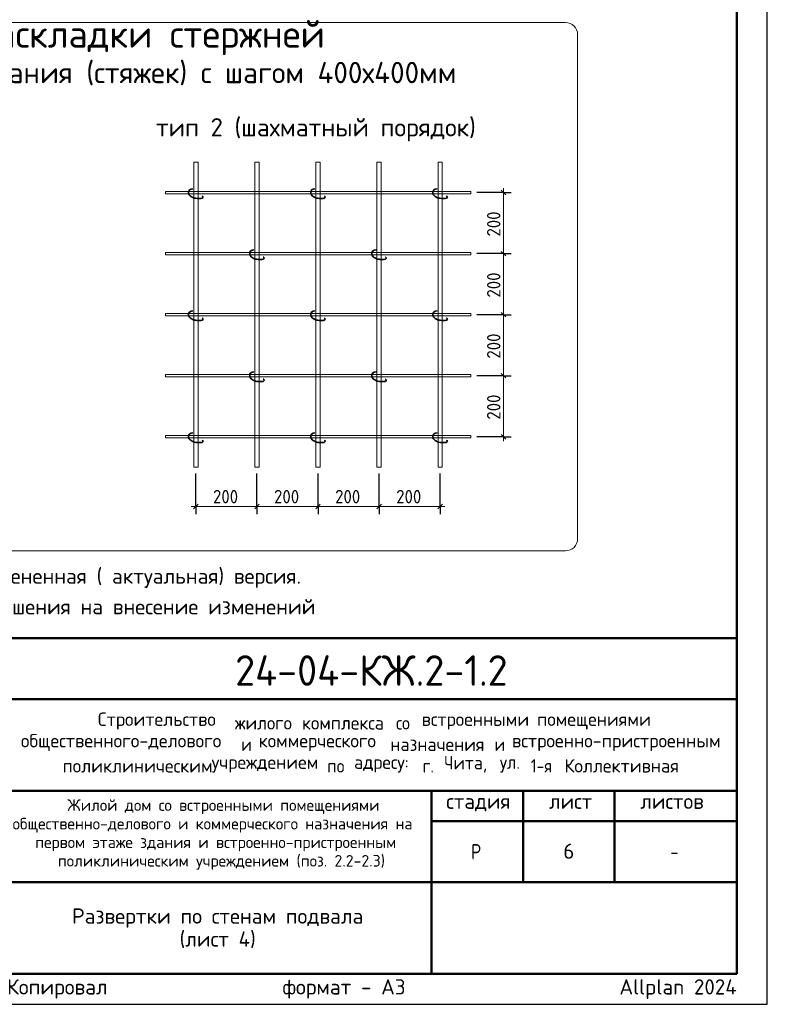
# Model space of a CAD drawing. Header units: millimetres. Extents: x 0 to 50400, y 0 to 35762.
# Tile 13 of 18: x 35710 to 50400, y 0 to 19360. Entities that reach past the tile are written whole.
import ezdxf

# ---------------------------------------------------------------- set-up
doc = ezdxf.new("R2010")
doc.units = ezdxf.units.MM
for name, color, linetype, lineweight in [('Standard', 7, 'Continuous', 25), ('Надписи', 7, 'Continuous', 25), ('Общий01', 7, 'Continuous', 13), ('Размерная линия_ общее', 7, 'Continuous', 13)]:
    doc.layers.add(name, color=color, linetype=linetype, lineweight=lineweight)
doc.styles.add('ISOCPEUR', font='txt')

msp = doc.modelspace()

# ---------------------------------------------------------------- linework, layer by layer
at = {"layer": 'Standard', "color": 7, "linetype": 'Continuous', "lineweight": 13, "transparency": 33554687}
for p, q in [((39130, 16560), (39214, 16560)), ((40330, 16560), (40414, 16560)), ((41530, 16560), (41614, 16560)), ((42730, 16560), (42814, 16560)), ((43930, 16560), (44014, 16560))]:
    msp.add_line(p, q, dxfattribs=at)
at = {"layer": 'Standard', "color": 7, "linetype": 'Continuous', "lineweight": 18, "transparency": 33554687}
for p, q in [((38572, 15984), (38572, 15936)), ((38572, 14784), (38572, 14736)), ((38572, 13584), (38572, 13536)), ((38572, 12384), (38572, 12336)), ((38572, 11184), (38572, 11136))]:
    msp.add_line(p, q, dxfattribs=at)
at = {"layer": 'Standard', "color": 7, "linetype": 'Continuous', "lineweight": 50, "transparency": 33554687}
for p, q in [((27600, 7200), (49800, 7200)), ((35400, 6000), (49800, 6000)), ((35400, 4200), (49800, 4200)), ((43800, 2400), (43800, 4200)), ((45600, 2400), (45600, 4200)), ((47400, 2400), (47400, 4200)), ((43800, 3600), (49800, 3600)), ((35400, 2400), (49800, 2400)), ((43800, 600), (43800, 2400)), ((43800, 600), (43800, 2400))]:
    msp.add_line(p, q, dxfattribs=at)
at = {"layer": 'Standard', "color": 7, "linetype": 'Continuous', "lineweight": 25, "transparency": 33554687}
for p, q in [((49800, 600), (49800, 7200)), ((27600, 600), (49800, 600)), ((27600, 600), (49800, 600)), ((27600, 600), (49800, 600))]:
    msp.add_line(p, q, dxfattribs=at)
msp.add_lwpolyline([(0, 0), (50400, 0), (50400, 35640), (0, 35640), (0, 0)], close=True, dxfattribs=at)
at = {"layer": 'Standard', "color": 7, "linetype": 'Continuous', "lineweight": 50, "transparency": 33554687}
msp.add_lwpolyline([(2400, 35040), (49800, 35040), (49800, 600), (2400, 600), (2400, 35040)], close=True, dxfattribs=at)
at = {"layer": 'Standard', "color": 7, "linetype": 'Continuous', "lineweight": 13, "transparency": 33554687}
for points in [[(39214, 16560), (39214, 10560), (39130, 10560), (39130, 16560)], [(40414, 16560), (40414, 10560), (40330, 10560), (40330, 16560)], [(41614, 16560), (41614, 10560), (41530, 10560), (41530, 16560)], [(42814, 16560), (42814, 10560), (42730, 10560), (42730, 16560)], [(44014, 16560), (44014, 10560), (43930, 10560), (43930, 16560)]]:
    msp.add_lwpolyline(points, dxfattribs=at)
at = {"layer": 'Standard', "color": 7, "linetype": 'Continuous', "lineweight": 18, "transparency": 33554687}
for points in [[(38572, 15936), (44572, 15936), (44572, 15984), (38572, 15984)], [(38572, 14736), (44572, 14736), (44572, 14784), (38572, 14784)], [(38572, 13536), (44572, 13536), (44572, 13584), (38572, 13584)], [(38572, 12336), (44572, 12336), (44572, 12384), (38572, 12384)], [(38572, 11136), (44572, 11136), (44572, 11184), (38572, 11184)]]:
    msp.add_lwpolyline(points, dxfattribs=at)
at = {"layer": 'Standard', "color": 7, "linetype": 'Continuous', "lineweight": 35, "transparency": 33554687}
for points in [[(39112, 16035), (39077, 16031), (39045, 16012), (39035, 15990), (39030, 15966), (39030, 15941), (39043, 15919), (39058, 15899), (39077, 15884), (39100, 15872), (39122, 15859), (39146, 15854), (39171, 15849), (39196, 15847), (39221, 15847), (39245, 15847), (39270, 15847), (39295, 15849), (39314, 15867), (39305, 15889), (39297, 15894)], [(41512, 16035), (41477, 16031), (41445, 16012), (41435, 15990), (41430, 15966), (41430, 15941), (41443, 15919), (41458, 15899), (41477, 15884), (41500, 15872), (41522, 15859), (41546, 15854), (41571, 15849), (41596, 15847), (41621, 15847), (41645, 15847), (41670, 15847), (41695, 15849), (41714, 15867), (41705, 15889), (41697, 15894)], [(43912, 16035), (43877, 16031), (43845, 16012), (43835, 15990), (43830, 15966), (43830, 15941), (43843, 15919), (43858, 15899), (43877, 15884), (43900, 15872), (43922, 15859), (43946, 15854), (43971, 15849), (43996, 15847), (44021, 15847), (44045, 15847), (44070, 15847), (44095, 15849), (44114, 15867), (44105, 15889), (44097, 15894)], [(40312, 14835), (40277, 14831), (40245, 14812), (40235, 14790), (40230, 14766), (40230, 14741), (40243, 14719), (40258, 14699), (40277, 14684), (40300, 14672), (40322, 14659), (40346, 14654), (40371, 14649), (40396, 14647), (40421, 14647), (40445, 14647), (40470, 14647), (40495, 14649), (40514, 14667), (40505, 14689), (40497, 14694)], [(42712, 14835), (42677, 14831), (42645, 14812), (42635, 14790), (42630, 14766), (42630, 14741), (42643, 14719), (42658, 14699), (42677, 14684), (42700, 14672), (42722, 14659), (42746, 14654), (42771, 14649), (42796, 14647), (42821, 14647), (42845, 14647), (42870, 14647), (42895, 14649), (42914, 14667), (42905, 14689), (42897, 14694)], [(39112, 13635), (39077, 13631), (39045, 13612), (39035, 13590), (39030, 13566), (39030, 13541), (39043, 13519), (39058, 13499), (39077, 13484), (39100, 13472), (39122, 13459), (39146, 13454), (39171, 13449), (39196, 13447), (39221, 13447), (39245, 13447), (39270, 13447), (39295, 13449), (39314, 13467), (39305, 13489), (39297, 13494)], [(41512, 13635), (41477, 13631), (41445, 13612), (41435, 13590), (41430, 13566), (41430, 13541), (41443, 13519), (41458, 13499), (41477, 13484), (41500, 13472), (41522, 13459), (41546, 13454), (41571, 13449), (41596, 13447), (41621, 13447), (41645, 13447), (41670, 13447), (41695, 13449), (41714, 13467), (41705, 13489), (41697, 13494)], [(43912, 13635), (43877, 13631), (43845, 13612), (43835, 13590), (43830, 13566), (43830, 13541), (43843, 13519), (43858, 13499), (43877, 13484), (43900, 13472), (43922, 13459), (43946, 13454), (43971, 13449), (43996, 13447), (44021, 13447), (44045, 13447), (44070, 13447), (44095, 13449), (44114, 13467), (44105, 13489), (44097, 13494)], [(40312, 12435), (40277, 12431), (40245, 12412), (40235, 12390), (40230, 12366), (40230, 12341), (40243, 12319), (40258, 12299), (40277, 12284), (40300, 12272), (40322, 12259), (40346, 12254), (40371, 12249), (40396, 12247), (40421, 12247), (40445, 12247), (40470, 12247), (40495, 12249), (40514, 12267), (40505, 12289), (40497, 12294)], [(42712, 12435), (42677, 12431), (42645, 12412), (42635, 12390), (42630, 12366), (42630, 12341), (42643, 12319), (42658, 12299), (42677, 12284), (42700, 12272), (42722, 12259), (42746, 12254), (42771, 12249), (42796, 12247), (42821, 12247), (42845, 12247), (42870, 12247), (42895, 12249), (42914, 12267), (42905, 12289), (42897, 12294)], [(39112, 11235), (39077, 11231), (39045, 11212), (39035, 11190), (39030, 11166), (39030, 11141), (39043, 11119), (39058, 11099), (39077, 11084), (39100, 11072), (39122, 11059), (39146, 11054), (39171, 11049), (39196, 11047), (39221, 11047), (39245, 11047), (39270, 11047), (39295, 11049), (39314, 11067), (39305, 11089), (39297, 11094)], [(41512, 11235), (41477, 11231), (41445, 11212), (41435, 11190), (41430, 11166), (41430, 11141), (41443, 11119), (41458, 11099), (41477, 11084), (41500, 11072), (41522, 11059), (41546, 11054), (41571, 11049), (41596, 11047), (41621, 11047), (41645, 11047), (41670, 11047), (41695, 11049), (41714, 11067), (41705, 11089), (41697, 11094)], [(43912, 11235), (43877, 11231), (43845, 11212), (43835, 11190), (43830, 11166), (43830, 11141), (43843, 11119), (43858, 11099), (43877, 11084), (43900, 11072), (43922, 11059), (43946, 11054), (43971, 11049), (43996, 11047), (44021, 11047), (44045, 11047), (44070, 11047), (44095, 11049), (44114, 11067), (44105, 11089), (44097, 11094)]]:
    msp.add_lwpolyline(points, dxfattribs=at)
at = {"layer": 'Общий01', "color": 240, "linetype": 'Continuous', "lineweight": 18, "transparency": 33554687}
for p, q in [((29410, 19306), (46433, 19306)), ((46673, 19066), (46673, 9155)), ((46433, 8915), (29410, 8915))]:
    msp.add_line(p, q, dxfattribs=at)
for centre, start, end in [((46433, 19066), 0, 90), ((46433, 9155), 270, 0)]:
    msp.add_arc(centre, 240, start, end, dxfattribs=at)
at = {"layer": 'Размерная линия_ общее', "color": 253, "linetype": 'Continuous', "lineweight": -3, "true_color": 0xa0a0a0, "transparency": 33554687}
for p, q in [((45216, 15960), (44692, 15960)), ((45216, 15960), (45066, 15960)), ((45216, 15960), (45366, 15960)), ((45216, 14760), (45066, 14760)), ((45216, 14760), (45366, 14760)), ((45216, 13560), (45066, 13560)), ((45216, 13560), (45366, 13560)), ((45216, 12360), (45066, 12360)), ((45216, 12360), (45366, 12360)), ((45216, 11160), (44692, 11160)), ((45216, 11160), (45066, 11160)), ((45216, 11160), (45366, 11160)), ((39172, 9790), (39172, 10440)), ((43972, 9790), (43972, 10440)), ((39172, 9790), (39172, 9940)), ((40372, 9790), (40372, 9940)), ((41572, 9790), (41572, 9940)), ((42772, 9790), (42772, 9940)), ((43972, 9790), (43972, 9940)), ((39172, 9790), (39172, 9640)), ((40372, 9790), (40372, 9640)), ((41572, 9790), (41572, 9640)), ((42772, 9790), (42772, 9640)), ((43972, 9790), (43972, 9640))]:
    msp.add_line(p, q, dxfattribs=at)
at = {"layer": 'Размерная линия_ общее', "color": 7, "linetype": 'Continuous', "lineweight": 25, "transparency": 33554687}
for p, q in [((45171, 16005), (45261, 15915)), ((45171, 14805), (45261, 14715)), ((45171, 13605), (45261, 13515)), ((45171, 12405), (45261, 12315)), ((45171, 11205), (45261, 11115)), ((39127, 9745), (39217, 9835)), ((40327, 9745), (40417, 9835)), ((41527, 9745), (41617, 9835)), ((42727, 9745), (42817, 9835)), ((43927, 9745), (44017, 9835))]:
    msp.add_line(p, q, dxfattribs=at)
at = {"layer": 'Размерная линия_ общее', "color": 7, "linetype": 'Continuous', "lineweight": 13, "transparency": 33554687}
for p, q in [((45216, 15960), (45216, 16050)), ((45216, 14760), (45216, 13560)), ((45216, 13560), (45216, 12360)), ((45216, 12360), (45216, 11160)), ((45216, 11160), (45216, 11070)), ((39172, 9790), (39082, 9790)), ((39172, 9790), (40372, 9790)), ((40372, 9790), (41572, 9790)), ((41572, 9790), (42772, 9790)), ((42772, 9790), (43972, 9790)), ((43972, 9790), (44062, 9790))]:
    msp.add_line(p, q, dxfattribs=at)
msp.add_lwpolyline([(45216, 15960), (45216, 15108), (45216, 15108), (45216, 14760)], dxfattribs=at)
at = {"layer": 'Размерная линия_ общее', "color": 253, "linetype": 'Continuous', "lineweight": -3, "true_color": 0xa0a0a0, "transparency": 33554687}
for points in [[(45216, 14760), (45195, 14760), (45195, 14760), (45195, 14760), (45195, 14760), (45195, 14760), (45195, 14760), (44692, 14760)], [(45216, 13560), (45195, 13560), (45195, 13560), (45195, 13560), (45195, 13560), (44692, 13560)], [(45216, 12360), (45195, 12360), (45195, 12360), (44692, 12360)], [(40372, 9790), (40372, 9810), (40372, 9810), (40372, 9810), (40372, 9810), (40372, 9810), (40372, 9810), (40372, 10440)], [(41572, 9790), (41572, 9810), (41572, 9810), (41572, 9810), (41572, 9810), (41572, 10440)], [(42772, 9790), (42772, 9810), (42772, 9810), (42772, 10440)]]:
    msp.add_lwpolyline(points, dxfattribs=at)

# ---------------------------------------------------------------- texts
at = {"layer": 'Standard', "color": 7, "linetype": 'Continuous', "lineweight": 50, "transparency": 33554687, "attachment_point": 7, "style": 'ISOCPEUR'}
for s, insert, char_height, width in [('\\W0.99;Схема раскладки стержней', (32683, 18663), 540, 9549.95), ('\\W0.99;поперечного армирования (стяжек) с шагом 400х400мм', (29902, 17997), 420, 14984.67), ('\\W0.96;24-04-КЖ.2-1.2', (39942, 6262), 600, 5924.13)]:
    msp.add_mtext(s, dxfattribs=dict(at, insert=insert, char_height=char_height, width=width))
at = {"layer": 'Standard', "color": 7, "linetype": 'Continuous', "lineweight": 25, "transparency": 33554687, "attachment_point": 7, "style": 'ISOCPEUR'}
for s, insert, char_height, width in [('\\W0.99;тип 2 (шахматный порядок)', (38387, 16967), 360, 6510.61), ('\\W0.98;Строительство ', (37245, 5402), 264, 2820.83), ('\\W0.96;жилого ', (39937, 5402), 264, 1446.12), ('\\W0.97;комплекса ', (41257, 5402), 264, 1975.29), ('\\W0.90;со ', (43105, 5402), 264, 620.97), ('\\W0.98;встроенными ', (43607, 5402), 264, 2398.16), ('\\W0.98;помещениями', (45877, 5402), 264, 2292.21), ('\\W0.99;общественного-делового ', (35733, 4980), 264, 4457.19), ('\\W0.87;и ', (40063, 4980), 264, 457.48), ('\\W0.98;коммерческого ', (40406, 4980), 264, 2714.91), ('\\W0.97;назначения ', (42993, 4980), 264, 2173.24), ('\\W0.87;и ', (45039, 4980), 264, 457.46), ('\\W0.99;встроенно-пристроенным', (45382, 4980), 264, 4298.92), ('\\W0.98;поликлиническим ', (36552, 4557), 264, 3058.06), ('\\W0.98;учреждением ', (39482, 4557), 264, 2397.9), ('\\W0.91;по ', (41752, 4557), 264, 647.69), ('\\W0.96;адресу: ', (42280, 4557), 264, 1472.67), ('\\W0.89;г. ', (43627, 4557), 264, 539.49), ('\\W0.95;Чита, ', (44049, 4557), 264, 1221.07), ('\\W0.92;ул. ', (45145, 4557), 264, 728.23), ('\\W0.86;1-я ', (45752, 4557), 264, 773.52), ('\\W0.98;Коллективная', (46412, 4557), 264, 2450.61), ('\\W0.99;стадия    лист     листов', (44091, 3795), 300, 5247.11), ('\\W0.80;Р', (44580, 2850), 300, 359.84), ('\\W0.78;-', (48495, 2850), 300, 326.39)]:
    msp.add_mtext(s, dxfattribs=dict(at, insert=insert, char_height=char_height, width=width))
at = {"layer": 'Standard', "color": 7, "linetype": 'Continuous', "lineweight": 18, "transparency": 33554687, "insert": (27600, 8570), "char_height": 300, "width": 13865.25, "attachment_point": 1, "line_spacing_factor": 1.204819}
msp.add_mtext('\\A1;{\\fISOCPEUR|i0|b0;\\H300.000000;\\W1.000000;\\C7;В выделенной области представлена замененная ( актуальная) версия.}\\P{\\fISOCPEUR|i0|b0;\\H300.000000;\\W1.000000;\\C7;Содержание изменения см. в листе разрешения на внесение изменений}\\P', dxfattribs=at)
at = {"layer": 'Standard', "color": 7, "linetype": 'Continuous', "lineweight": 18, "transparency": 33554687, "char_height": 228, "attachment_point": 7, "style": 'ISOCPEUR'}
for s, insert, width in [('\\W0.99;Жилой дом со встроенными помещениями', (36647, 3741), 6015.25), ('\\W0.99;общественно-делового и коммерческого назначения на', (35570, 3376), 8168.16), ('\\W0.99;первом этаже здания и встроенно-пристроенным', (36015, 3011), 7279.77), ('\\W0.99;поликлиническим учреждением (поз. 2.2-2.3)', (36459, 2646), 6390.3)]:
    msp.add_mtext(s, dxfattribs=dict(at, insert=insert, width=width))
at = {"layer": 'Standard', "color": 7, "linetype": 'Continuous', "lineweight": 25, "transparency": 33554687, "insert": (39600, 1885), "char_height": 300, "width": 5945.25, "attachment_point": 2, "line_spacing_factor": 0.903614}
msp.add_mtext('\\A1;{\\fISOCPEUR|i0|b0;\\H300.000000;\\W1.000000;\\C7;Развертки по стенам подвала}\\P{\\fISOCPEUR|i0|b0;\\H300.000000;\\W1.000000;\\C7;(лист 4)}\\P', dxfattribs=at)
at = {"layer": 'Standard', "color": 8, "linetype": 'Continuous', "lineweight": 13, "transparency": 33554687, "insert": (49800, 297), "char_height": 300, "width": 14099.36, "attachment_point": 6, "style": 'ISOCPEUR'}
msp.add_mtext('\\A1;{\\fISOCPEUR|i0|b0;\\H300.000000;\\W1.000000;\\C8;Копировал                  формат - А3                      Allplan 2024}\\P', dxfattribs=at)
at = {"layer": 'Надписи', "color": 7, "linetype": 'Continuous', "lineweight": 13, "transparency": 33554687, "insert": (46500, 3012), "char_height": 300, "width": 326.67, "attachment_point": 5, "style": 'ISOCPEUR'}
msp.add_mtext('\\A1;{\\fISOCPEUR|i0|b0;\\H300.000000;\\W1.000000;\\C7;6}\\P', dxfattribs=at)
at = {"layer": 'Размерная линия_ общее', "color": 7, "linetype": 'Continuous', "lineweight": 25, "transparency": 33554687, "char_height": 264, "attachment_point": 7, "rotation": 90, "style": 'ISOCPEUR'}
for insert, width in [((45156, 15096), 674.38), ((45156, 13896), 674.39), ((45156, 12696), 674.39), ((45156, 11496), 674.39)]:
    msp.add_mtext('\\W0.91;200', dxfattribs=dict(at, insert=insert, width=width))
at = {"layer": 'Размерная линия_ общее', "color": 7, "linetype": 'Continuous', "lineweight": 25, "transparency": 33554687, "char_height": 264, "width": 674.39, "attachment_point": 7, "style": 'ISOCPEUR'}
for insert in [(39508, 9850), (40708, 9850), (41908, 9850), (43108, 9850)]:
    msp.add_mtext('\\W0.91;200', dxfattribs=dict(at, insert=insert))

doc.saveas('drawing.dxf')
